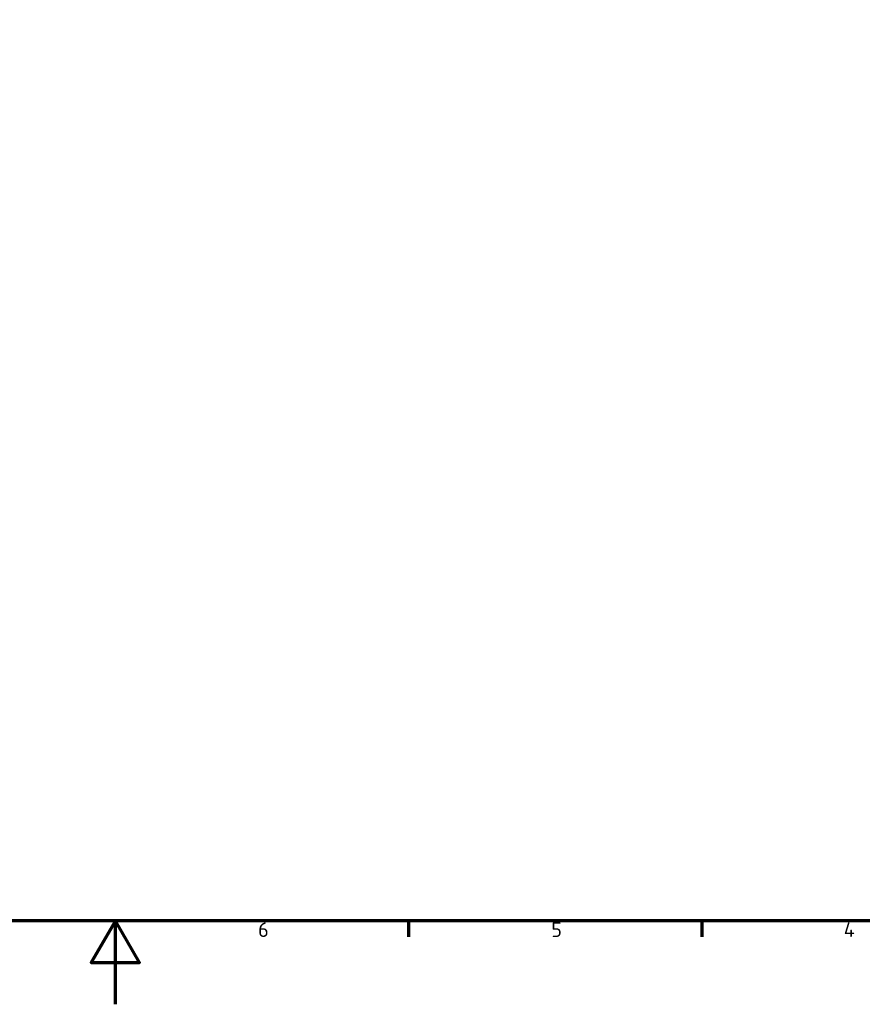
# Model space of a CAD drawing. Header units: millimetres. Extents: x 0 to 4638, y -120 to 1188.
# Tile 146 of 153: x 795 to 1198, y 0 to 471. Entities that reach past the tile are written whole.
import ezdxf

# ---------------------------------------------------------------- set-up
doc = ezdxf.new("R2010")
doc.units = ezdxf.units.MM
doc.header["$LTSCALE"] = 2
doc.layers.get('0').update_dxf_attribs({"lineweight": 25})
doc.layers.add('Rahmen (ISO)', color=7, linetype='Continuous', lineweight=70)
doc.styles.add('Notiztext (DIN)', font='isocpeur.ttf')

# ---------------------------------------------------------------- blocks, each defined once
blk = doc.blocks.new('Ränder Vorgaberahmen')
at = {"layer": 'Rahmen (ISO)'}
for p, q in [((490.58, 20), (490.58, 16.1)), ((560.67, 20), (560.67, 16.1))]:
    blk.add_line(p, q, dxfattribs=at)
at = {"layer": 'Rahmen (ISO)', "flags": 128}
for points in [[(20, 20), (20, 574), (821, 574), (821, 20), (20, 20)], [(420.5, 0), (420.5, 20), (414.73, 10), (426.27, 10), (420.5, 20)]]:
    blk.add_lwpolyline(points, dxfattribs=at)
at = {"layer": 'Rahmen (ISO)', "char_height": 3.5, "attachment_point": 7, "style": 'Notiztext (DIN)'}
for s, insert in [('6', (454.62, 16.1)), ('5', (524.7, 16.1)), ('4', (594.61, 16.1))]:
    blk.add_mtext(s, dxfattribs=dict(at, insert=insert))

msp = doc.modelspace()

# ---------------------------------------------------------------- block references
at = {"xscale": 2, "yscale": 2, "zscale": 2}
msp.add_blockref('Ränder Vorgaberahmen', (0, 0), dxfattribs=at)

doc.saveas('drawing.dxf')
